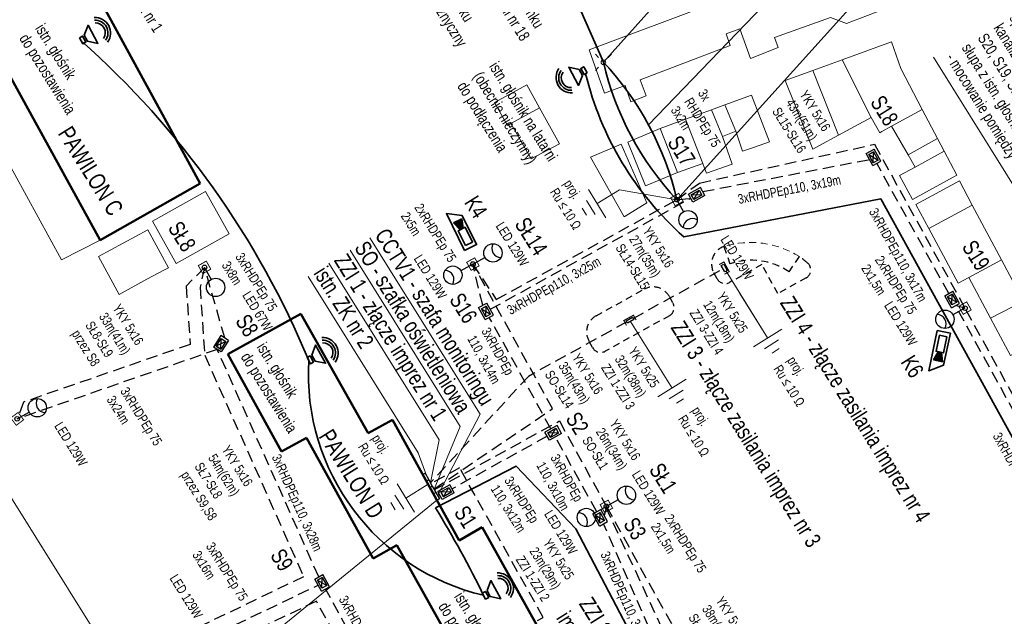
# Model space of a CAD drawing. Header units: metres. Extents: x 0 to 8443948, y 0 to 5887002.
# Tile 204 of 256: x 8442929 to 8443036, y 5886265 to 5886330. Entities that reach past the tile are written whole.
import ezdxf

# ---------------------------------------------------------------- set-up
doc = ezdxf.new("R2010")
doc.units = ezdxf.units.M
doc.header["$MEASUREMENT"] = 0
doc.set_wipeout_variables(frame=1)
for name, pattern in [('1', [0]), ('1.5_1.0', [2.5, 1.5, -1]), ('1_12', [3, 1, -1, 0, -1]), ('DASHED', [19.05, 12.7, -6.35])]:
    doc.linetypes.add(name, pattern=pattern)
doc.layers.get('0').update_dxf_attribs({"color": 250, "linetype": 'CONTINUOUS', "lineweight": 5})
for name, color, linetype in [('!STR opis', 7, 'CONTINUOUS'), ('312-budynek ewidencyjny', 253, 'CONTINUOUS'), ('inna budowla', 253, 'CONTINUOUS'), ('latarnia', 253, 'CONTINUOUS')]:
    doc.layers.add(name, color=color, linetype=linetype)
doc.layers.add('!STR oś jezdni', color=6, linetype='1_12', lineweight=30)
doc.layers.add('- ABM', color=200, linetype='CONTINUOUS', lineweight=30)
doc.styles.get("Standard").update_dxf_attribs({"font": 'Working1250', "width": 0.75})
doc.linetypes.add('ZYGZAK', pattern='A,0.0001,-0.2,[131,ltypeshp.shx,S=0.2,R=0,X=-0.2,Y=0],-0.4,[131,ltypeshp.shx,S=0.2,R=180,X=0.2,Y=0],-0.2', length=0.8001)

# ---------------------------------------------------------------- blocks, each defined once
blk = doc.blocks.new('SM01')
at = {"color": 0, "linetype": 'Continuous', "lineweight": 13}
for p, q in [((-0.53, 0.531), (-0.883, 0.884)), ((0.531, 0.531), (0.884, 0.884)), ((-0.53, -0.53), (-0.883, -0.883)), ((0.531, -0.53), (0.884, -0.883))]:
    blk.add_line(p, q, dxfattribs=at)
blk.add_circle((0, 0), 0.25, dxfattribs=at)
blk = doc.blocks.new('seth')
at = {"layer": '- ABM', "color": 30, "linetype": 'Continuous', "lineweight": 30}
for p, q in [((8442858.42, 5885914.85), (8442858.42, 5885916.35)), ((8442858.42, 5885916.35), (8442859.42, 5885916.35)), ((8442859.42, 5885914.85), (8442859.42, 5885916.35)), ((8442858.42, 5885914.85), (8442859.42, 5885914.85))]:
    blk.add_line(p, q, dxfattribs=at)
blk.add_lwpolyline([(8442858.62, 5885915.1), (8442858.62, 5885916.1), (8442859.22, 5885916.1), (8442859.22, 5885915.1), (8442858.62, 5885915.1), (8442859.22, 5885916.1), (8442858.62, 5885916.1), (8442859.22, 5885915.1)], dxfattribs=at)
blk = doc.blocks.new('swthy')
at = {"layer": '- ABM', "color": 200, "linetype": 'Continuous', "lineweight": 30}
blk.add_lwpolyline([(8443339.77, 5885829.76), (8443339.77, 5885831.26)], dxfattribs=at)
for centre, radius in [((8443339.77, 5885832.26), 1), ((8443339.77, 5885829.76), 0.25)]:
    blk.add_circle(centre, radius, dxfattribs=at)
blk.add_arc((8443339.77, 5885833.26), 1, 210, 330, dxfattribs=at)
blk = doc.blocks.new('60W')
at = {"layer": '- ABM', "color": 200, "linetype": 'Continuous', "lineweight": 30}
blk.add_lwpolyline([(8442637.43, 5886003.89), (8442638.74, 5886004.62)], dxfattribs=at)
for centre, radius in [((8442639.61, 5886005.1), 1), ((8442637.43, 5886003.89), 0.25)]:
    blk.add_circle(centre, radius, dxfattribs=at)
blk = doc.blocks.new('8mpx')
at = {"layer": '- ABM', "linetype": 'Continuous', "lineweight": 35}
h = blk.add_hatch(color=1, dxfattribs=at)
h.dxf.hatch_style = 1
h.paths.add_polyline_path([(8442858.718, 5885906.814), (8442857.9, 5885906.545), (8442857.9, 5885906.25), (8442858.718, 5885905.981)])
at = {"layer": '- ABM', "color": 7, "linetype": 'Continuous', "lineweight": 35}
blk.add_line((8442858.718, 5885905.981), (8442858.718, 5885906.814), dxfattribs=at)
for points in [[(8442856.031, 5885907.027), (8442859.762, 5885907.027), (8442858.992, 5885905.811), (8442856.031, 5885905.811)], [(8442856.41, 5885906.745), (8442857.9, 5885906.745), (8442857.9, 5885906.05), (8442856.41, 5885906.05)]]:
    blk.add_lwpolyline(points, close=True, dxfattribs=at)
for points in [[(8442857.9, 5885906.545), (8442858.718, 5885906.814)], [(8442857.9, 5885906.25), (8442858.718, 5885905.981)]]:
    blk.add_lwpolyline(points, dxfattribs=at)
blk = doc.blocks.new('rreeeee2e')
at = {"layer": '- ABM', "color": 6, "linetype": 'Continuous', "lineweight": 35}
for points in [[(-22.68, 849.86), (-22.68, 849.11), (-21.79, 848.36), (-21.79, 850.61), (-22.68, 849.86)], [(-23.26, 849.86), (-23.26, 849.11), (-22.88, 849.11), (-22.88, 849.86), (-23.26, 849.86)]]:
    blk.add_lwpolyline(points, dxfattribs=at)
for centre, radius in [((-21.49, 849.5), 1.37), ((-21.53, 849.49), 1.69), ((-21.46, 849.5), 1.06)]:
    blk.add_arc(centre, radius, 295.4882, 64.5791, dxfattribs=at)
blk = doc.blocks.new('hhc55rfcvb')
at = {"color": 7, "linetype": 'Continuous', "lineweight": 0}
blk.add_wipeout([(-11.16, 445.25), (-11.16, 484.89), (-63.8, 484.89), (-63.8, 445.25)], dxfattribs=at).dxf.layer = '- ABM'
at = {"layer": '- ABM', "color": 7, "linetype": 'Continuous', "lineweight": 35}
for p, q in [((-59.29, 481.91), (-59.64, 482.26)), ((-58.23, 481.91), (-57.88, 482.26)), ((-59.64, 480.49), (-59.29, 480.85)), ((-57.88, 480.49), (-58.23, 480.85))]:
    blk.add_line(p, q, dxfattribs=at)
at = {"layer": '- ABM', "color": 1, "linetype": 'Continuous', "lineweight": 15}
blk.add_line((-53.66, 481.38), (-62.91, 481.38), dxfattribs=at)
at = {"layer": '- ABM', "color": 200, "linetype": 'DASHED', "lineweight": 30, "ltscale": 0.1}
blk.add_line((-53.66, 476.1), (-62.91, 476.1), dxfattribs=at)
at = {"layer": '- ABM', "color": 200, "linetype": 'Continuous', "lineweight": 30}
for p, q in [((-53.66, 473.48), (-62.91, 473.48)), ((-60.43, 473.48), (-60.99, 473.86)), ((-60.43, 473.48), (-60.99, 473.1)), ((-58.28, 473.48), (-58.85, 473.86)), ((-58.28, 473.48), (-58.85, 473.1)), ((-56.14, 473.48), (-56.7, 473.86)), ((-56.14, 473.48), (-56.7, 473.1))]:
    blk.add_line(p, q, dxfattribs=at)
at = {"layer": '- ABM', "color": 1, "linetype": 'DASHED', "lineweight": 30, "ltscale": 0.1}
blk.add_line((-53.66, 460.32), (-62.91, 460.32), dxfattribs=at)
at = {"layer": '- ABM', "color": 30, "linetype": 'DASHED', "lineweight": 30, "ltscale": 0.1}
blk.add_line((-53.66, 452.42), (-62.91, 452.42), dxfattribs=at)
at = {"layer": '- ABM', "color": 4, "linetype": 'DASHED', "lineweight": 30, "ltscale": 0.1}
blk.add_line((-53.66, 449.78), (-62.91, 449.78), dxfattribs=at)
at = {"layer": '- ABM', "color": 7, "linetype": 'Continuous', "lineweight": 0}
blk.add_lwpolyline([(-63.8, 484.89), (-11.16, 484.89), (-11.16, 445.25), (-63.8, 445.25)], close=True, dxfattribs=at)
at = {"layer": '- ABM', "color": 200, "linetype": 'Continuous', "lineweight": 35}
for points in [[(-62.22, 481.19), (-61.3, 481.56), (-61.76, 481.38), (-61.95, 481.84), (-61.57, 480.91)], [(-59.69, 481), (-57.83, 481.75), (-58.76, 481.38), (-59.13, 482.3), (-58.39, 480.45)], [(-56.22, 481.19), (-55.3, 481.56), (-55.76, 481.38), (-55.95, 481.84), (-55.57, 480.91)]]:
    blk.add_lwpolyline(points, dxfattribs=at)
at = {"layer": '- ABM', "color": 200, "linetype": 'Continuous', "lineweight": 30}
blk.add_lwpolyline([(-58.37, 478.74), (-59.17, 478.74), (-59.17, 479.04), (-58.37, 479.04), (-58.37, 478.74)], dxfattribs=at)
at = {"layer": '- ABM', "color": 1, "linetype": 'Continuous', "lineweight": 30}
blk.add_lwpolyline([(-58.37, 462.96), (-59.17, 462.96), (-59.17, 463.26), (-58.37, 463.26), (-58.37, 462.96)], dxfattribs=at)
at = {"layer": '- ABM', "color": 30, "linetype": 'Continuous', "lineweight": 30}
blk.add_lwpolyline([(-58.37, 457.68), (-59.17, 457.68), (-59.17, 457.98), (-58.37, 457.98), (-58.37, 457.68)], dxfattribs=at)
at = {"layer": '- ABM', "color": 7, "linetype": 'Continuous', "lineweight": 35}
blk.add_circle((-58.76, 481.38), 0.25, dxfattribs=at)
at = {"layer": '- ABM', "color": 200, "linetype": 'Continuous', "lineweight": 30}
blk.add_circle((-58.98, 470.79), 0.25, dxfattribs=at)
at = {"layer": '- ABM', "color": 1, "linetype": 'Continuous', "lineweight": 100, "rotation": 331.0721535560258}
blk.add_blockref('60W', (-10236410.74, -1067366.65), dxfattribs=at)
at = {"layer": '- ABM', "color": 200, "linetype": 'Continuous', "lineweight": 30, "rotation": 269.999999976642}
blk.add_blockref('swthy', (-5885888.74, 8443805.31), dxfattribs=at)
at = {"layer": '- ABM', "color": 3, "linetype": 'Continuous', "lineweight": 30, "rotation": 90.00000007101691}
blk.add_blockref('seth', (5885856.85, -8442403.91), dxfattribs=at)
at = {"layer": '- ABM', "color": 1, "linetype": 'Continuous', "lineweight": 35, "xscale": 1.2, "yscale": 1.2, "zscale": 1.2, "rotation": 359.9999999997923}
blk.add_blockref('8mpx', (-10131487.87, -7062640.42), dxfattribs=at)
at = {"color": 7, "lineweight": 35, "char_height": 1.4, "attachment_point": 1, "rotation": 359.9763}
for s, insert, width in [('{\\fArial Narrow|b0|i1|c238|p34;istn. słup oświetleniowy i elektroenergetyczna linia kablowa do rozbiórki}', (-52.44, 482.29), 43.0326), ('{\\fArial Narrow|b0|i1|c238|p34;złącze kablowe SO - szafka oświetleniowa}', (-52.44, 479.65), 43.0326), ('{\\fArial Narrow|b0|i1|c238|p34;linia kablowa nN 0,4kV oświetleniowa}', (-52.44, 477.02), 20.8699), ('{\\fArial Narrow|b0|i1|c238|p34;linia kablowa nN 0,23kV - podwieszana na słupach - oświetlenie reklam}', (-52.44, 474.4), 38.5395), ('{\\fArial Narrow|b0|i1|c238|p34;słup oświetleniowy }', (-52.44, 471.75), 20.8699), ('{\\fArial Narrow|b0|i1|c238|p34;oprawa LED na słupie na wysięgniku dł. 1,5m moc 60W(67W)}', (-52.44, 469.12), 34.5501), ('{\\fArial Narrow|b0|i1|c238|p34;oprawa LED na słupie na wysięgniku dł. 1,5m moc 120W(129W) }', (-52.44, 466.48), 34.93), ('{\\fArial Narrow|b0|i1|c238|p34;złącze kablowe ZZI - złacze zasilania imprez}', (-52.44, 463.87), 43.0326), ('{\\fArial Narrow|b0|i1|c238|p34;linia kablowa nN 0,4kV zasilająca złacza imprez}', (-52.44, 461.24), 36.6271), ('{\\fArial Narrow|b0|i1|c238|p34;złącze kablowe - szafka monitoringu wizyjnego - CCTV1}', (-52.44, 458.6), 43.0326), ('{\\fArial Narrow|b0|i1|c238|p34;studnia kablowa typu SK-2 do miejsc narażonych na zwiększony nacisk}', (-52.44, 455.96), 43.0326), ('{\\fArial Narrow|b0|i1|c238|p34;kanalizacja kablowa - 3 rury RHDPEp 110/6,3mm}', (-52.44, 453.34), 32.2985), ('{\\fArial Narrow|b0|i1|c238|p34;kanalizacja kablowa - 2 lub 3 rury RHDPE  75/5,6 - zgodnie ze schematem}', (-52.44, 450.7), 42.943), ('{\\fArial Narrow|b0|i1|c238|p34;kamera sieciowa IP min. 8MPX, min. kąt widzenia 120 stopni}', (-52.44, 448.07), 42.943)]:
    blk.add_mtext(s, dxfattribs=dict(at, insert=insert, width=width))

msp = doc.modelspace()

# ---------------------------------------------------------------- linework, layer by layer
at = {"layer": '!STR opis', "color": 0, "linetype": '1', "lineweight": 15}
for points in [[(8442966.938, 5886306.679), (8442978.936, 5886287.462)], [(8442964.769, 5886305.325), (8442976.767, 5886286.108)], [(8442962.464, 5886303.886), (8442974.462, 5886284.669)], [(8442960.191, 5886302.467), (8442972.189, 5886283.25)], [(8442974.298, 5886278.572), (8442978.936, 5886287.462)], [(8442973.91, 5886279.272), (8442976.767, 5886286.108)], [(8442973.522, 5886279.972), (8442974.462, 5886284.669)], [(8442973.135, 5886280.671), (8442972.189, 5886283.25)], [(8442953.063, 5886238.635), (8442943.859, 5886253.378), (8442974.229, 5886278.077)]]:
    msp.add_lwpolyline(points, dxfattribs=at)
at = {"layer": '!STR oś jezdni', "color": 253, "linetype": '1.5_1.0', "lineweight": 30, "ltscale": 0.5}
msp.add_lwpolyline([(8443014.61, 5886303.917, 0.0307268), (8443013.713, 5886304.613, -0.0307268), (8443014.61, 5886303.917, -0.5192049), (8443014.434, 5886302.291), (8443011.358, 5886300.591), (8443009.616, 5886303.741), (8443006.115, 5886301.807, -0.4141878), (8443004.756, 5886302.198), (8443004.392, 5886302.857, -0.4659424), (8443005.491, 5886305.716), (8443006.143, 5886303.825, -0.2367574), (8443012.586, 5886302.96), (8443013.713, 5886304.613)], format="xyb", dxfattribs=at)
msp.add_lwpolyline([(8442991.191, 5886294.701), (8442990.775, 5886295.454, -0.4142136), (8442991.557, 5886298.172), (8442996.809, 5886301.074, -0.4142394), (8442999.527, 5886300.291), (8442999.943, 5886299.538, -0.4142136), (8442999.551, 5886298.179), (8442992.55, 5886294.309, -0.4141877)], format="xyb", close=True, dxfattribs=at)
at = {"layer": '!STR oś jezdni', "color": 253, "linetype": '1.5_1.0', "lineweight": 5, "ltscale": 0.5}
msp.add_arc((8443008.412, 5886296.292), 9.866, 57.50299, 107.22062, dxfattribs=at)
at = {"layer": '- ABM', "color": 30, "linetype": 'DASHED', "lineweight": 30, "ltscale": 0.1}
for p, q in [((8443029.977, 5886300.598), (8443022.141, 5886314.776)), ((8443048.231, 5886267.569), (8443030.703, 5886299.285)), ((8442961.355, 5886269.744), (8442950.301, 5886294.499))]:
    msp.add_line(p, q, dxfattribs=at)
at = {"layer": '- ABM', "color": 200, "linetype": 'ByBlock', "lineweight": 9}
for p, q in [((8442992.645, 5886308.855), (8442990.725, 5886311.932)), ((8442992.645, 5886308.855), (8442990.725, 5886311.932)), ((8442994.107, 5886311.9), (8442991.688, 5886310.389)), ((8442991.465, 5886309.187), (8442990.504, 5886310.725)), ((8442990.524, 5886309.134), (8442990.044, 5886309.903))]:
    msp.add_line(p, q, dxfattribs=at)
at = {"layer": '- ABM', "color": 4, "linetype": 'DASHED', "lineweight": 30, "ltscale": 0.1}
for p, q in [((8443000.366, 5886310.812), (8443001.857, 5886310.976)), ((8442950.301, 5886294.499), (8442928.506, 5886286.945))]:
    msp.add_line(p, q, dxfattribs=at)
at = {"layer": '- ABM', "color": 1, "linetype": 'ByBlock', "lineweight": 9}
for p, q in [((8443005.721, 5886303.02), (8443010.248, 5886295.76)), ((8443007.227, 5886300.598), (8443010.248, 5886295.76)), ((8442995.323, 5886297.559), (8442999.85, 5886290.299)), ((8442995.323, 5886297.559), (8442999.85, 5886290.299)), ((8443011.782, 5886296.718), (8443008.705, 5886294.797)), ((8443011.782, 5886296.718), (8443008.705, 5886294.797)), ((8443011.45, 5886295.537), (8443009.911, 5886294.576)), ((8443011.45, 5886295.537), (8443009.911, 5886294.576)), ((8443011.503, 5886294.596), (8443010.734, 5886294.116)), ((8443011.503, 5886294.596), (8443010.734, 5886294.116)), ((8443001.384, 5886291.257), (8442998.307, 5886289.336)), ((8443001.384, 5886291.257), (8442998.307, 5886289.336)), ((8443001.052, 5886290.076), (8442999.514, 5886289.115)), ((8443001.052, 5886290.076), (8442999.514, 5886289.115)), ((8443001.105, 5886289.135), (8443000.336, 5886288.655)), ((8443001.105, 5886289.135), (8443000.336, 5886288.655)), ((8442971.801, 5886276.777), (8442969.88, 5886279.854)), ((8442973.263, 5886279.822), (8442970.844, 5886278.311)), ((8442970.62, 5886277.109), (8442969.66, 5886278.648)), ((8442970.62, 5886277.109), (8442969.66, 5886278.648)), ((8442969.68, 5886277.056), (8442969.199, 5886277.826)), ((8442969.68, 5886277.056), (8442969.199, 5886277.826))]:
    msp.add_line(p, q, dxfattribs=at)
at = {"layer": '- ABM', "color": 200, "linetype": 'DASHED', "lineweight": 30, "ltscale": 0.1}
msp.add_line((8443050, 5886265.976), (8443031.746, 5886299.006), dxfattribs=at)
at = {"layer": '- ABM', "color": 7, "linetype": 'Continuous', "lineweight": 15}
msp.add_lwpolyline([(8442876.095, 5886361.223), (8442994.851, 5886435.366), (8443151.497, 5886184.463), (8443032.741, 5886110.32), (8442876.095, 5886361.223)], dxfattribs=at)
at = {"layer": '- ABM', "color": 30, "linetype": 'ZYGZAK', "lineweight": 35}
msp.add_lwpolyline([(8442992.367, 5886325.785), (8442977.94, 5886358.621), (8442970.412, 5886371.83), (8442967.173, 5886369.501), (8442956.185, 5886389.659), (8442955.28, 5886390.926), (8442953.279, 5886392.528), (8442952.233, 5886394.374), (8442953.23, 5886395.004), (8442953.707, 5886394.925), (8442956.597, 5886396.563), (8442958.606, 5886393.178), (8442960.964, 5886394.487), (8442961.736, 5886393.096)], dxfattribs=at)
at = {"layer": '- ABM', "color": 7, "linetype": 'Continuous', "lineweight": 20}
for points in [[(8443002.216, 5886368.583), (8443022.765, 5886335.67), (8443000.366, 5886310.812)], [(8442998.342, 5886352.814), (8443010.73, 5886332.972), (8442997.284, 5886318.969)], [(8442993.486, 5886338.491), (8442997.706, 5886331.732), (8442992.367, 5886325.785)], [(8443028.321, 5886326.326), (8443048.479, 5886294.038)]]:
    msp.add_lwpolyline(points, dxfattribs=at)
at = {"layer": '- ABM', "color": 200, "linetype": 'DASHED', "lineweight": 30, "ltscale": 0.1}
for points in [[(8443000.366, 5886310.812), (8443002.819, 5886312.629), (8443021.884, 5886316.85), (8443031.746, 5886299.006)], [(8442978.148, 5886303.808), (8442980.695, 5886299.938), (8443000.366, 5886310.812)], [(8442973.896, 5886279.298), (8442986.826, 5886288.057), (8442978.147, 5886303.807)], [(8442948.916, 5886303.448), (8442946.914, 5886301.399), (8442947.348, 5886295.062), (8442929.197, 5886288.772), (8442928.506, 5886286.945)], [(8442948.916, 5886303.448), (8442948.426, 5886301.282), (8442948.932, 5886293.887), (8442959.708, 5886269.755), (8442947.805, 5886264.039), (8442947.103, 5886262.038)], [(8442973.944, 5886279.21), (8442987.565, 5886286.716), (8442992.688, 5886277.419)], [(8442992.601, 5886277.37), (8443000.259, 5886260.846), (8442998.663, 5886254.457), (8442987.926, 5886248.444)], [(8442992.688, 5886277.419), (8443010.975, 5886244.431)], [(8442965.827, 5886237.227), (8442966.687, 5886239.422), (8442977.227, 5886245.289), (8442968.603, 5886253.559), (8442961.106, 5886267.097), (8442949.134, 5886261.349), (8442947.103, 5886262.038)]]:
    msp.add_lwpolyline(points, dxfattribs=at)
at = {"layer": '- ABM', "color": 30, "linetype": 'DASHED', "lineweight": 30, "ltscale": 0.1}
for points in [[(8443003.169, 5886311.703), (8443021.341, 5886315.191)], [(8442980.025, 5886298.875), (8443001.857, 5886310.976)], [(8442986.648, 5886285.855), (8442979.937, 5886298.001)], [(8442986.234, 5886285.054), (8442975.884, 5886279.32)], [(8442991.632, 5886276.834), (8442987.132, 5886284.98)], [(8443000.392, 5886257.269), (8442992.359, 5886275.522)], [(8442969.078, 5886255.797), (8442962.082, 5886268.431)]]:
    msp.add_lwpolyline(points, dxfattribs=at)
at = {"layer": '- ABM', "color": 200, "linetype": 'ByBlock', "lineweight": 9}
msp.add_lwpolyline([(8442994.107, 5886311.9), (8443000.366, 5886310.812)], dxfattribs=at)
at = {"layer": '- ABM', "color": 0, "linetype": 'Continuous', "lineweight": 35, "const_width": 0.1}
for points in [[(8442999.697, 5886311.017), (8443000.185, 5886310.144), (8443001.058, 5886310.631), (8443000.57, 5886311.504)], [(8442948.237, 5886303.637), (8442948.724, 5886302.764), (8442949.597, 5886303.251), (8442949.11, 5886304.124)], [(8442977.468, 5886303.996), (8442977.956, 5886303.123), (8442978.829, 5886303.611), (8442978.341, 5886304.484)], [(8443031.065, 5886299.199), (8443031.553, 5886298.326), (8443032.426, 5886298.814), (8443031.938, 5886299.687)], [(8442927.806, 5886287.043), (8442928.408, 5886286.245), (8442929.207, 5886286.847), (8442928.604, 5886287.646)], [(8442992.009, 5886277.607), (8442992.496, 5886276.734), (8442993.369, 5886277.222), (8442992.882, 5886278.095)]]:
    msp.add_lwpolyline(points, close=True, dxfattribs=at)
at = {"layer": '- ABM', "color": 5, "linetype": 'ZYGZAK', "lineweight": 35}
for points in [[(8443046.449, 5886267.686), (8443046.449, 5886267.686), (8443022.569, 5886310.895), (8443022.569, 5886310.895), (8443001.107, 5886306.776)], [(8442974.078, 5886277.25), (8442982.849, 5886281.807), (8442989.343, 5886274.957), (8442999.323, 5886255.974), (8443005.749, 5886241.483), (8443025.076, 5886206.519), (8443032.772, 5886204.389), (8443072.989, 5886226.62)]]:
    msp.add_lwpolyline(points, dxfattribs=at)
at = {"layer": '- ABM', "color": 4, "linetype": 'DASHED', "lineweight": 30, "ltscale": 0.1}
for points in [[(8442979.213, 5886299.315), (8442978.148, 5886303.808)], [(8442951.114, 5886295.759), (8442948.916, 5886303.448)], [(8443031.746, 5886299.006), (8443030.703, 5886299.285)], [(8442974.298, 5886278.572), (8442974.565, 5886278.606)], [(8442992.688, 5886277.419), (8442992.433, 5886276.42)], [(8442947.103, 5886262.038), (8442961.281, 5886268.845)]]:
    msp.add_lwpolyline(points, dxfattribs=at)
at = {"layer": '- ABM', "color": 0, "linetype": 'Continuous', "lineweight": 35, "const_width": 0.12}
for points in [[(8443004.964, 5886303.744), (8443005.489, 5886304.034), (8443006.069, 5886302.984), (8443005.544, 5886302.694)], [(8442994.877, 5886297.126), (8442994.587, 5886297.652), (8442995.637, 5886298.232), (8442995.927, 5886297.707)]]:
    msp.add_lwpolyline(points, dxfattribs=at)
at = {"layer": '- ABM', "color": 1, "linetype": 'Continuous', "lineweight": 30}
for points in [[(8443005.465, 5886303.793), (8443005.852, 5886303.092), (8443005.59, 5886302.947), (8443005.203, 5886303.647), (8443005.465, 5886303.793)], [(8442994.828, 5886297.628), (8442995.528, 5886298.015), (8442995.673, 5886297.753), (8442994.973, 5886297.366), (8442994.828, 5886297.628)], [(8442973.454, 5886279.476), (8442973.066, 5886280.176), (8442973.329, 5886280.321), (8442973.716, 5886279.622), (8442973.454, 5886279.476)]]:
    msp.add_lwpolyline(points, dxfattribs=at)
at = {"layer": '- ABM', "color": 1, "linetype": 'DASHED', "lineweight": 30, "ltscale": 0.1}
for points in [[(8442995.601, 5886297.884), (8443005.396, 5886303.297)], [(8442994.901, 5886297.497), (8442984.186, 5886291.575), (8442984.186, 5886291.575), (8442973.522, 5886279.972)], [(8442985.195, 5886264.97), (8442985.808, 5886265.312), (8442976.704, 5886281.611), (8442973.571, 5886279.884)]]:
    msp.add_lwpolyline(points, dxfattribs=at)
at = {"layer": '- ABM', "color": 7, "linetype": 'Continuous', "lineweight": 30}
msp.add_lwpolyline([(8442973.066, 5886280.176), (8442972.678, 5886280.876), (8442972.941, 5886281.021), (8442973.329, 5886280.321), (8442973.066, 5886280.176)], dxfattribs=at)
at = {"layer": '- ABM', "color": 200, "linetype": 'Continuous', "lineweight": 30, "ltscale": 0.1}
msp.add_lwpolyline([(8442973.842, 5886278.777), (8442973.454, 5886279.476), (8442973.716, 5886279.622), (8442974.104, 5886278.922), (8442973.842, 5886278.777)], dxfattribs=at)
at = {"layer": '- ABM', "color": 30, "linetype": 'Continuous', "lineweight": 30}
msp.add_lwpolyline([(8442974.229, 5886278.077), (8442973.842, 5886278.777), (8442974.104, 5886278.922), (8442974.492, 5886278.222), (8442974.229, 5886278.077)], dxfattribs=at)
at = {"layer": '- ABM', "color": 6, "linetype": 'ZYGZAK', "lineweight": 35}
for centre, radius, start, end in [((8442871.948, 5886256.691), 95.603, 22.50972, 48.35445), ((8442984.981, 5886291.832), 24.757, 176.62019, 256.75614)]:
    msp.add_arc(centre, radius, start, end, dxfattribs=at)
at = {"layer": '- ABM', "color": 3, "linetype": 'ZYGZAK', "lineweight": 35}
msp.add_arc((8442968.63, 5886303.48), 32.572, 13.00852, 43.21802, dxfattribs=at)
at = {"layer": '- ABM', "color": 30, "linetype": 'ZYGZAK', "lineweight": 35}
msp.add_arc((8443024.103, 5886333.117), 32.572, 193.00833, 223.21783, dxfattribs=at)
at = {"layer": '- ABM', "color": 5, "linetype": 'ZYGZAK', "lineweight": 35}
for centre, radius, start, end in [((8443024.239, 5886332.788), 34.81, 193.72121, 228.35443), ((8442867.271, 5886212.291), 125.01, 26.28423, 31.30795)]:
    msp.add_arc(centre, radius, start, end, dxfattribs=at)
at = {"layer": '312-budynek ewidencyjny', "color": 253, "linetype": 'Continuous', "lineweight": 50, "flags": 128}
for points in [[(8442936.767, 5886333.965), (8442948.447, 5886312.585)], [(8442937.547, 5886306.415), (8442927.257, 5886325.095)], [(8442948.447, 5886312.585), (8442937.547, 5886306.415)], [(8442951.457, 5886293.995), (8442959.407, 5886298.395)], [(8442959.407, 5886298.395), (8442966.727, 5886285.375)], [(8442957.307, 5886283.405), (8442951.457, 5886293.995)], [(8442966.727, 5886285.375), (8442969.377, 5886286.835)], [(8442969.377, 5886286.835), (8442976.657, 5886273.695)], [(8442960.017, 5886284.895), (8442957.307, 5886283.405)], [(8442967.287, 5886271.745), (8442960.017, 5886284.895)], [(8442976.657, 5886273.695), (8442979.167, 5886275.145)], [(8442979.167, 5886275.145), (8442985.127, 5886264.475)], [(8442969.847, 5886273.175), (8442967.287, 5886271.745)], [(8442977.187, 5886260.055), (8442969.847, 5886273.175)]]:
    msp.add_lwpolyline(points, dxfattribs=at)
at = {"layer": 'inna budowla', "color": 253, "linetype": 'Continuous', "lineweight": 18, "flags": 128}
msp.add_lwpolyline([(8443085.107, 5886362.505), (8442990.807, 5886327.135), (8442992.487, 5886322.435), (8442994.727, 5886323.235), (8442995.357, 5886321.475), (8442997.037, 5886322.135), (8442996.367, 5886323.855), (8443006.167, 5886327.615), (8443005.717, 5886328.885), (8443007.227, 5886329.425), (8443008.387, 5886326.175), (8443011.387, 5886327.375), (8443010.987, 5886328.495), (8443017.107, 5886330.665), (8443018.857, 5886330.015), (8443027.237, 5886333.225), (8443026.817, 5886334.475), (8443036.517, 5886337.995)], dxfattribs=at)
for points in [[(8443022.467, 5886318.105), (8443022.707, 5886318.245), (8443023.747, 5886318.825), (8443027.077, 5886320.655), (8443024.747, 5886325.105), (8443023.727, 5886327.995), (8443018.377, 5886326.045), (8443021.527, 5886319.765)], [(8443021.527, 5886319.765), (8443018.377, 5886326.045), (8443015.167, 5886324.885), (8443017.987, 5886317.835)], [(8442923.147, 5886322.835), (8442927.257, 5886325.095), (8442937.547, 5886306.415), (8442933.327, 5886304.265)], [(8443017.987, 5886317.835), (8443015.167, 5886324.885), (8443012.177, 5886323.795), (8443015.187, 5886316.315), (8443015.827, 5886316.665)], [(8442984.007, 5886323.335), (8442985.417, 5886320.815), (8442982.287, 5886319.105), (8442981.907, 5886318.895), (8442980.517, 5886321.405)], [(8443008.497, 5886322.195), (8443010.437, 5886317.115), (8443008.707, 5886316.515), (8443007.527, 5886316.105), (8443006.777, 5886318.275), (8443005.597, 5886321.145)], [(8443006.777, 5886318.275), (8443005.597, 5886321.145), (8443004.147, 5886320.615), (8443005.327, 5886317.715)], [(8442982.287, 5886319.105), (8442985.417, 5886320.815), (8442987.577, 5886316.895), (8442984.507, 5886315.275)], [(8443005.327, 5886317.715), (8443004.147, 5886320.615), (8443001.297, 5886319.575), (8443003.187, 5886314.775), (8443003.377, 5886314.245), (8443003.577, 5886313.695), (8443006.387, 5886314.675)], [(8443025.547, 5886315.715), (8443028.747, 5886317.475), (8443027.077, 5886320.655), (8443023.747, 5886318.825)], [(8443003.187, 5886314.775), (8443001.297, 5886319.575), (8442998.537, 5886318.575), (8443000.427, 5886313.775)], [(8443000.427, 5886313.775), (8442998.537, 5886318.575), (8442995.007, 5886317.085), (8442996.937, 5886312.335)], [(8442994.307, 5886316.855), (8442997.097, 5886310.485), (8442994.627, 5886308.965), (8442990.947, 5886315.435)], [(8443026.327, 5886314.375), (8443029.467, 5886316.105), (8443028.747, 5886317.475), (8443025.547, 5886315.715)], [(8443026.047, 5886310.835), (8443030.847, 5886313.475), (8443029.467, 5886316.105), (8443026.327, 5886314.375), (8443024.617, 5886313.435)], [(8443027.827, 5886307.665), (8443032.547, 5886310.205), (8443031.137, 5886312.855), (8443026.397, 5886310.305)], [(8442943.257, 5886308.475), (8442949.027, 5886311.715), (8442951.587, 5886307.115), (8442945.817, 5886303.865)], [(8443031.017, 5886301.735), (8443032.177, 5886302.355), (8443035.717, 5886304.265), (8443032.547, 5886310.205), (8443027.827, 5886307.665)], [(8442937.357, 5886304.645), (8442942.727, 5886307.545), (8442944.977, 5886303.405), (8442944.497, 5886303.145), (8442942.647, 5886302.145), (8442939.617, 5886300.505)], [(8443034.537, 5886297.915), (8443038.117, 5886299.765), (8443035.717, 5886304.265), (8443032.177, 5886302.355)], [(8443036.707, 5886293.835), (8443039.147, 5886295.095), (8443040.287, 5886295.685), (8443038.117, 5886299.765), (8443034.537, 5886297.915)]]:
    msp.add_lwpolyline(points, close=True, dxfattribs=at)

# ---------------------------------------------------------------- block references
at = {"layer": '- ABM', "color": 1, "linetype": 'Continuous', "lineweight": 35}
for p, rotation in [((8443363.155, 5885593.784), 28.64799886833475), ((8442562.731, 5887059.298), 208.6479988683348), ((8443387.944, 5885558.944), 28.64799886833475), ((8443407.033, 5885533.301), 28.64799886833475)]:
    msp.add_blockref('rreeeee2e', p, dxfattribs=dict(at, rotation=rotation))
at = {"layer": '- ABM', "color": 3, "linetype": 'Continuous', "lineweight": 30}
for p, rotation in [((3900645.382, -3349088.508), 28.92784516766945), ((17683993.919, 1355312.871), 118.9984116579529), ((3900653.944, -3349103.999), 28.92784516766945), ((3911981.106, -3354692.748), 28.99841165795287), ((18728312.126, 6256713.514), 147.1803929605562), ((17683148.484, 1353594.937), 118.9879204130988), ((17683136.815, 1353588.489), 118.9879204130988), ((3911993.527, -3354715.227), 28.99841165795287), ((3908093.611, -3352823.969), 28.97441674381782)]:
    msp.add_blockref('seth', p, dxfattribs=dict(at, rotation=rotation))
at = {"layer": '- ABM', "color": 200, "linetype": 'Continuous', "lineweight": 30}
for p, rotation in [((12985838.933, 15121872.316), 208.9278464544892), ((-792583.356, 10429142.375), 298.9278464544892), ((17678539.651, 1343465.24), 118.9278464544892), ((17678593.249, 1343460.439), 118.9278464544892), ((-792632.895, 10429125.72), 298.927845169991), ((-792568.815, 10429115.986), 298.9278464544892), ((17678554.192, 1343438.852), 118.9278464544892)]:
    msp.add_blockref('swthy', p, dxfattribs=dict(at, rotation=rotation))
at = {"layer": '- ABM', "color": 1, "linetype": 'Continuous', "lineweight": 35, "yscale": 1.2, "zscale": 1.2}
for p, xscale, rotation in [((19260941.73, -72275.111), 1.2, 116.2716982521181), ((17454848.952, 14331421.342), -1.2, 78.02283432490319)]:
    msp.add_blockref('8mpx', p, dxfattribs=dict(at, xscale=xscale, rotation=rotation))
at = {"layer": '- ABM', "color": 1, "linetype": 'Continuous', "lineweight": 100, "rotation": 270.0000000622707}
msp.add_blockref('60W', (2556945.017, 14328940.867), dxfattribs=at)
at = {"layer": 'latarnia', "color": 253, "linetype": 'Continuous', "lineweight": 18}
msp.add_blockref('SM01', (8442992.367, 5886325.785), dxfattribs=at)

# ---------------------------------------------------------------- texts
at = {"layer": '- ABM', "color": 30, "linetype": 'Continuous', "lineweight": 35, "attachment_point": 1, "rotation": 301.97776}
for s, width, insert, char_height in [('{\\f@Arial Unicode MS|b0|i0|c238|p34;proj. ADSS-DQ2Y(ZN)2Y 2J  125m(170m)\\Ppodwieszany równolegle przy istniejących przewodach na słupach, na budynku i w budynku\\Pod istn. przełącznicy w pomieszczeniu serwerowni do słupa nr 15 i następnie do studni nr 18  \\P(po połączeniu w studni 18 z proj. A-DQ(ZN)BH 2J do szafy monitoringu CCTV 1 )\\Pzabezpieczyć przed przecieraniem prowadząc na budynku; po elewacji i w budynku prowadzony w rurach osłonoowych i/lub kanałach kablowych w sposób estetycznyczny wzdłuż załamań }', 52.74459, (8442960.125, 5886375.259), 1.225), ('{\\f@Arial Unicode MS|b0|i0|c238|p34;S18}', 6.66211, (8443022.847, 5886322.37), 1.75), ('{\\f@Arial Unicode MS|b0|i0|c238|p34;S17}', 6.66211, (8443000.754, 5886317.996), 1.75), ('{\\f@Arial Unicode MS|b0|i0|c238|p34;K4}', 6.66211, (8442978.626, 5886311.438), 1.75), ('{\\f@Arial Unicode MS|b0|i0|c238|p34;CCTV1 - szafa monitoringu}', 21.90098, (8442968.883, 5886307.893), 1.75), ('{\\f@Arial Unicode MS|b0|i0|c238|p34;S19}', 6.66211, (8443032.834, 5886306.607), 1.75), ('{\\f@Arial Unicode MS|b0|i0|c238|p34;S16}', 6.66211, (8442976.999, 5886300.864), 1.75), ('{\\f@Arial Unicode MS|b0|i0|c238|p34;S8}', 6.66211, (8442953.693, 5886298.542), 1.75), ('{\\f@Arial Unicode MS|b0|i0|c238|p34;K6}', 6.66211, (8443026.174, 5886294.069), 1.75), ('{\\f@Arial Unicode MS|b0|i0|c238|p34;S2}', 6.66211, (8442989.671, 5886287.897), 1.75), ('{\\f@Arial Unicode MS|b0|i0|c238|p34;S1}', 6.66211, (8442977.511, 5886277.689), 1.75), ('{\\f@Arial Unicode MS|b0|i0|c238|p34;S3}', 6.66211, (8442995.951, 5886276.419), 1.75), ('{\\f@Arial Unicode MS|b0|i0|c238|p34;S9}', 6.66211, (8442957.493, 5886273.003), 1.75)]:
    msp.add_mtext_dynamic_manual_height_columns(s, width=width, gutter_width=12.5, heights=[0], dxfattribs=dict(at, insert=insert, char_height=char_height))
at = {"layer": '- ABM', "color": 7, "linetype": 'Continuous', "lineweight": 35, "attachment_point": 1, "rotation": 301.97776}
for s, width, insert, char_height in [('{\\f@Arial Unicode MS|b0|i0|c238|p34;istn. ZK nr 1}', 16.00682, (8442940.793, 5886335.422), 1.225), ('{\\f@Arial Unicode MS|b0|i0|c238|p34;PAWILON C}', 22.35698, (8442934.439, 5886319.013), 1.8375), ('{\\f@Arial Unicode MS|b0|i0|c238|p34;\\C1;ZZI 1 - złącze imprez nr 1}', 23.82379, (8442964.443, 5886305.121), 1.75), ('{\\f@Arial Unicode MS|b0|i0|c238|p34;istn. ZK nr 2}', 16.00682, (8442962.223, 5886303.735), 1.75), ('{\\f@Arial Unicode MS|b0|i0|c238|p34;PAWILON D}', 22.35698, (8442962.853, 5886286.013), 1.8375)]:
    msp.add_mtext_dynamic_manual_height_columns(s, width=width, gutter_width=12.5, heights=[0], dxfattribs=dict(at, insert=insert, char_height=char_height))
at = {"layer": '- ABM', "color": 5, "linetype": 'Continuous', "lineweight": 30, "ltscale": 0.1, "insert": (8443041.049, 5886333.414), "char_height": 1.225, "attachment_point": 1, "rotation": 301.97776}
msp.add_mtext_dynamic_manual_height_columns('{\\f@Arial Unicode MS|b0|i0|c238|p34;proj. odtworzenie zasilania nagłośnienia proj. giętki przewód głośnikowy doziemny przekrój min. 2x2,5 dł. ok 96m (116m) specyfikacja zgodna z opisem w projekcie - prowadzony w proj. kanalizacji kablowej od głośnika na proj. słupie 17 przez studnie S20, S19, S18,S17  do słupa 15 i napowietrznie do istniejącego słupa z istn. głośnikiem \\P- mocowanie pomiędzy słupami na dodatkowej  lince nośnej }', width=37.12346, gutter_width=12.5, heights=[0], dxfattribs=at)
at = {"layer": '- ABM', "color": 1, "linetype": 'Continuous', "lineweight": 35, "attachment_point": 1, "rotation": 301.97776}
for s, width, insert, char_height in [('{\\f@Arial Unicode MS|b0|i0|c238|p34;\\C6;istn. głośnik \\Pdo pozostawienia}', 29.09146, (8442931.455, 5886330.117), 1.225), ('{\\f@Arial Unicode MS|b0|i0|c238|p34;\\C6;istn. głośnik na latarni  \\P(obecnie nieczynny) \\Pdo podłączenia}', 29.09146, (8442980.901, 5886325.989), 1.225), ('{\\f@Arial Unicode MS|b0|i0|c238|p34;YKY 5x25\\P12m(18m)\\PZZI 3-ZZI 4}', 11.72387, (8443005.564, 5886300.881), 1.05), ('{\\f@Arial Unicode MS|b0|i0|c238|p34;ZZI 4 - złącze zasilania imprez nr 4}', 29.56866, (8443013.025, 5886300.506), 1.75), ('{\\f@Arial Unicode MS|b0|i0|c238|p34;ZZI 3 - złącze zasilania imprez nr 3}', 31.2408, (8443001.127, 5886297.806), 1.75), ('{\\f@Arial Unicode MS|b0|i0|c238|p34;\\C6;istn. głośnik \\Pdo pozostawienia}', 29.09146, (8442955.589, 5886295.418), 1.225), ('{\\f@Arial Unicode MS|b0|i0|c238|p34;YKY 5x25\\P32m(38m)\\PZZI 1-ZZI 3}', 11.72387, (8442995.93, 5886294.927), 1.05), ('{\\f@Arial Unicode MS|b0|i0|c238|p34;YKY 5x25\\P23m(29m)\\PZZI 1-ZZI 2}', 11.72387, (8442986.64, 5886274.025), 1.05), ('{\\f@Arial Unicode MS|b0|i0|c238|p34;\\C6;istn. głośnik \\Pdo pozostawienia}', 29.09146, (8442977.097, 5886268.235), 1.225), ('{\\f@Arial Unicode MS|b0|i0|c238|p34;ZZI 2 - złącze \\Pimprez nr 2}', 25.119, (8442991.127, 5886267.734), 1.75)]:
    msp.add_mtext_dynamic_manual_height_columns(s, width=width, gutter_width=12.5, heights=[0], dxfattribs=dict(at, insert=insert, char_height=char_height))
at = {"layer": '- ABM', "color": 4, "linetype": 'Continuous', "lineweight": 35, "char_height": 1.05, "attachment_point": 1, "rotation": 301.97776}
for s, insert in [('{\\f@Arial Unicode MS|b0|i0|c238|p34;3x\\PRHDPEp 75\\P3x2m}', (8443003.511, 5886322.98)), ('{\\f@Arial Unicode MS|b0|i0|c238|p34;2xRHDPEp 75\\P2x5m}', (8442972.627, 5886310.522)), ('{\\f@Arial Unicode MS|b0|i0|c238|p34;3xRHDPEp 75\\P3x8m}', (8442953.116, 5886305.166)), ('{\\f@Arial Unicode MS|b0|i0|c238|p34;2xRHDPEp 75\\P2x1,5m}', (8443022.78, 5886304.833)), ('{\\f@Arial Unicode MS|b0|i0|c238|p34;3xRHDPEp 75\\P3x24m}', (8442940.581, 5886290.526)), ('{\\f@Arial Unicode MS|b0|i0|c238|p34;2xRHDPEp 75\\P2x1,5m}', (8442999.86, 5886276.693)), ('{\\f@Arial Unicode MS|b0|i0|c238|p34;3xRHDPEp 75\\P3x16m}', (8442949.911, 5886273.629))]:
    msp.add_mtext_dynamic_manual_height_columns(s, width=14.92941, gutter_width=12.5, heights=[0], dxfattribs=dict(at, insert=insert))
at = {"layer": '- ABM', "color": 200, "linetype": 'Continuous', "lineweight": 35, "attachment_point": 1}
for s, width, insert, char_height, rotation in [('{\\f@Arial Unicode MS|b0|i0|c238|p34;YKY 5x16\\P43m(51m)\\PSŁ15-SŁ16}', 11.72387, (8443014.566, 5886322.855), 1.05, 301.97776), ('{\\f@Arial Unicode MS|b0|i0|c238|p34;\\C30;3xRHDPEp110, 3x19m}', 14.92941, (8443006.935, 5886311.378), 1.05, 10.86558), ('{\\f@Arial Unicode MS|b0|i0|c238|p34;\\C30;3xRHDPEp110, 3x17m}', 14.92941, (8443022.175, 5886310.028), 1.05, 298.92785), ('{\\f@Arial Unicode MS|b0|i0|c238|p34;SŁ8}', 6.66211, (8442946.349, 5886308.667), 1.75, 301.97776), ('{\\f@Arial Unicode MS|b0|i0|c238|p34;SŁ14}', 6.66211, (8442984.118, 5886309.099), 1.75, 301.97776), ('{\\f@Arial Unicode MS|b0|i0|c238|p34;YKY 5x16\\P27m(35m)\\PSŁ14-SŁ15}', 11.72387, (8442997.497, 5886307.998), 1.05, 301.97776), ('{\\f@Arial Unicode MS|b0|i0|c238|p34;SO - szafka oświetleniowa}', 23.87069, (8442966.663, 5886306.507), 1.75, 301.97776), ('{\\f@Arial Unicode MS|b0|i0|c238|p34;\\C30;3xRHDPEp110, 3x25m}', 14.92941, (8442981.738, 5886299.16), 1.05, 28.99841), ('{\\f@Arial Unicode MS|b0|i0|c238|p34;YKY 5x16\\P33m(41m)\\PSŁ8-SŁ9\\Pprzez S8}', 11.72387, (8442939.746, 5886299.566), 1.05, 301.97776), ('{\\f@Arial Unicode MS|b0|i0|c238|p34;\\C30;3xRHDPEp\\P110, 3x14m}', 14.92941, (8442979.956, 5886297.017), 1.05, 298.9213), ('{\\f@Arial Unicode MS|b0|i0|c238|p34;YKY 5x16\\P35m(43m)\\PSO-SŁ14}', 11.72387, (8442989.79, 5886294.205), 1.05, 301.97776), ('{\\f@Arial Unicode MS|b0|i0|c238|p34;YKY 5x16\\P26m(34m)\\PSO-SŁ1}', 11.72387, (8442993.874, 5886287.018), 1.05, 301.97776), ('{\\f@Arial Unicode MS|b0|i0|c238|p34;\\C30;3xRHDPEp110, 3x37m}', 14.92941, (8443035.657, 5886285.587), 1.05, 298.92785), ('{\\f@Arial Unicode MS|b0|i0|c238|p34;YKY 5x16\\P54m(62m)\\PSŁ7-SŁ8\\Pprzez S9,S8}', 11.72387, (8442951.634, 5886284.178), 1.05, 301.97776), ('{\\f@Arial Unicode MS|b0|i0|c238|p34;\\C30;3xRHDPEp110, 3x28m}', 14.92941, (8442957.172, 5886283.226), 1.05, 294.06288), ('{\\f@Arial Unicode MS|b0|i0|c238|p34;\\C30;3xRHDPEp\\P110, 3x10m}', 14.92941, (8442987.477, 5886283.232), 1.05, 298.9213), ('{\\f@Arial Unicode MS|b0|i0|c238|p34;SŁ1}', 6.66211, (8442998.76, 5886282.339), 1.75, 301.97776), ('{\\f@Arial Unicode MS|b0|i0|c238|p34;\\C30;3xRHDPEp\\P110, 3x12m}', 14.92941, (8442982.415, 5886280.803), 1.05, 301.97776), ('{\\f@Arial Unicode MS|b0|i0|c238|p34;\\C30;3xRHDPEp110, 3x20m}', 14.92941, (8442992.978, 5886272.634), 1.05, 293.75208), ('{\\f@Arial Unicode MS|b0|i0|c238|p34;\\C30;3xRHDPEp110, 3x15m}', 14.92941, (8442964.419, 5886267.815), 1.05, 298.97442), ('{\\f@Arial Unicode MS|b0|i0|c238|p34;YKY 5x16\\P38m(46m)\\PSŁ1-SŁ2}', 11.72387, (8443005.437, 5886267.727), 1.05, 301.97776)]:
    msp.add_mtext_dynamic_manual_height_columns(s, width=width, gutter_width=12.5, heights=[0], dxfattribs=dict(at, insert=insert, char_height=char_height, rotation=rotation))
at = {"layer": '- ABM', "color": 200, "linetype": 'Continuous', "lineweight": 35, "char_height": 1.05, "width": 11.72387, "attachment_point": 1, "rotation": 301.97776}
for s, insert in [('{\\f@Arial Unicode MS|b0|i0|c238|p34;proj. \\PRu \\f@Arial Unicode MS|b0|i0|c0|p34;≤\\f@Arial Unicode MS|b0|i0|c238|p34; 10 \\f@Arial Unicode MS|b0|i0|c0|p34;Ω}', (8442988.871, 5886313.136)), ('{\\f@Arial Unicode MS|b0|i0|c238|p34;LED 129W}', (8442981.476, 5886308.511)), ('{\\f@Arial Unicode MS|b0|i0|c238|p34;LED 129W}', (8443005.961, 5886307.039)), ('{\\f@Arial Unicode MS|b0|i0|c238|p34;LED 129W}', (8442972.556, 5886304.951)), ('{\\f@Arial Unicode MS|b0|i0|c238|p34;LED 67W}', (8442953.878, 5886300.969)), ('{\\f@Arial Unicode MS|b0|i0|c238|p34;LED 129W}', (8443023.791, 5886299.855)), ('{\\f@Arial Unicode MS|b0|i0|c238|p34;LED 129W}', (8442933.396, 5886286.731)), ('{\\f@Arial Unicode MS|b0|i0|c238|p34;LED 129W}', (8442996.315, 5886281.441)), ('{\\f@Arial Unicode MS|b0|i0|c238|p34;LED 129W}', (8442986.758, 5886277.129)), ('{\\f@Arial Unicode MS|b0|i0|c238|p34;LED 129W}', (8442945.956, 5886270.141))]:
    msp.add_mtext(s, dxfattribs=dict(at, insert=insert))
at = {"layer": '- ABM', "color": 1, "linetype": 'Continuous', "lineweight": 35, "char_height": 1.05, "width": 11.72387, "attachment_point": 1, "rotation": 301.97776}
for insert in [(8443013.22, 5886293.879), (8443002.823, 5886288.419), (8442967.972, 5886285.384)]:
    msp.add_mtext('{\\f@Arial Unicode MS|b0|i0|c238|p34;proj. \\PRu \\f@Arial Unicode MS|b0|i0|c0|p34;≤\\f@Arial Unicode MS|b0|i0|c238|p34; 10 \\f@Arial Unicode MS|b0|i0|c0|p34;Ω}', dxfattribs=dict(at, insert=insert))

# ---------------------------------------------------------------- next in the draw order: block references
at = {"layer": '- ABM', "color": 3, "linetype": 'Continuous', "lineweight": 35, "rotation": 301.977755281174}
msp.add_blockref('hhc55rfcvb', (8442532.2, 5886071.302), dxfattribs=at)

doc.saveas('drawing.dxf')
